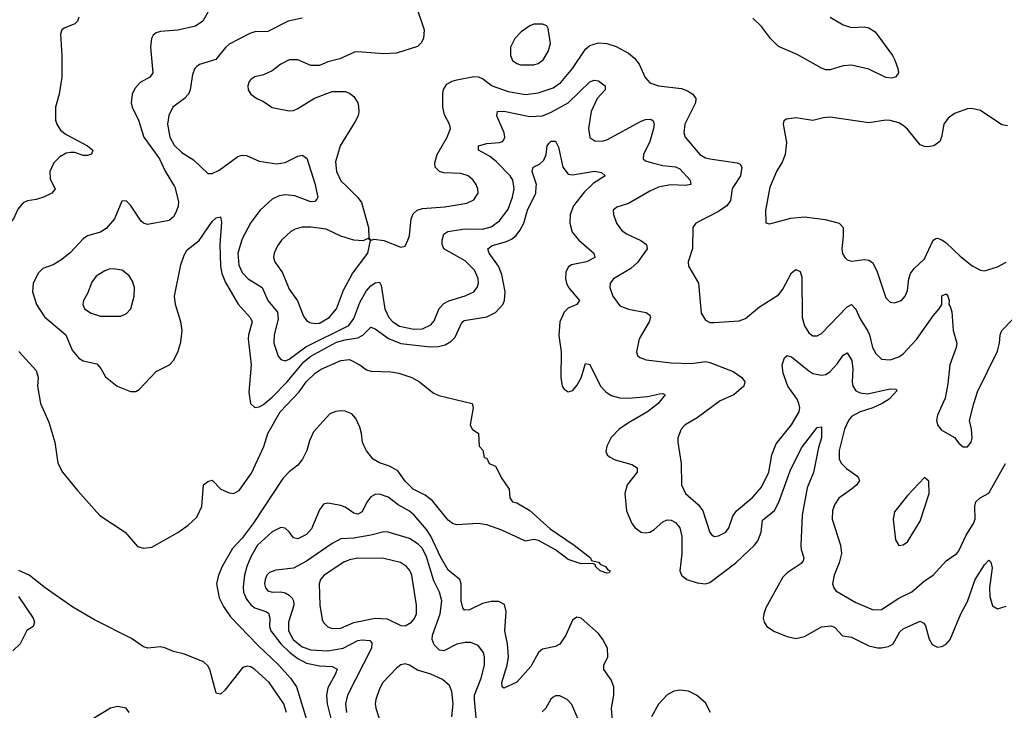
# Model space of a CAD drawing. Header units: inches. Extents: x 1649636 to 1815363, y 506543 to 641975.
# Tile 218 of 256: x 1740494 to 1745082, y 567560 to 570777. Entities that reach past the tile are written whole.
import ezdxf

# ---------------------------------------------------------------- set-up
doc = ezdxf.new("R2010")
doc.units = ezdxf.units.IN
doc.header["$MEASUREMENT"] = 0
doc.layers.add('B7546', color=7, linetype='Continuous')
doc.layers.add('B7547', color=7, linetype='Continuous')

msp = doc.modelspace()

# ---------------------------------------------------------------- linework, layer by layer
at = {"layer": 'B7546', "color": 5}
for points, elevation in [([(1740653.4, 570000), (1740658.5, 569990), (1740655.3, 569984.7), (1740643.2, 569970), (1740610, 569951.6), (1740570, 569939.6), (1740530, 569933.8), (1740510, 569924.2), (1740485.2, 569894.8), (1740465.5, 569850), (1740449.3, 569830.7), (1740290, 569799), (1740238, 569798), (1740170, 569804.2), (1740130, 569799.7), (1740090, 569781.5), (1740061.4, 569758.6), (1740000, 569690.8)], 380), ([(1741214.9, 570000), (1741216.8, 569996.8), (1741233.3, 569930), (1741231.7, 569908.3), (1741221.3, 569878.7), (1741210, 569858.9), (1741190, 569842.3), (1741090, 569823.1), (1741070, 569829.8), (1741059.1, 569839), (1741010, 569913.3), (1740990, 569933), (1740970, 569931.5), (1740934.9, 569850), (1740896, 569804), (1740870, 569788), (1740810, 569769.8), (1740790, 569756.5), (1740730, 569693), (1740690, 569659.8), (1740650, 569636.2), (1740601.1, 569618.9), (1740581.6, 569598.4), (1740556.8, 569550), (1740553.8, 569510), (1740572.1, 569450), (1740610, 569393.4), (1740709.5, 569310), (1740737.6, 569237.6), (1740770, 569200.2), (1740790, 569188.6), (1740853.5, 569173.5), (1740872.2, 569152.2), (1740893.7, 569113.7), (1740948, 569070), (1741010, 569044.9), (1741034.7, 569045.2), (1741050, 569054), (1741130, 569138.7), (1741191.1, 569170), (1741209.8, 569190.2), (1741230, 569228.4), (1741244.4, 569275.6), (1741251.4, 569330), (1741244.7, 569370), (1741219.2, 569450), (1741214.6, 569490), (1741244.7, 569635.3), (1741260.2, 569679.8), (1741274.6, 569705.4), (1741330, 569748.9), (1741390, 569837.6), (1741410, 569854), (1741430, 569859.1), (1741434.4, 569834.4), (1741426, 569730), (1741428.8, 569630), (1741435, 569595), (1741453.4, 569553.4), (1741511.7, 569451.7), (1741567.8, 569390), (1741577.4, 569370), (1741559.4, 569310), (1741558.3, 569290), (1741572.5, 569170), (1741561.9, 569041.9), (1741569.4, 568990), (1741590, 568970.2), (1741610, 568973.6), (1741630, 568985.3), (1741670, 569019.5), (1741740.1, 569090), (1741817.1, 569182.9), (1741849.7, 569210.3), (1741970, 569275.6), (1742010, 569286.8), (1742070, 569295.3), (1742092.2, 569307.8), (1742130, 569344.4), (1742150, 569337.3), (1742212.1, 569292.1), (1742270, 569268.8), (1742407.1, 569252.9), (1742444.8, 569255.2), (1742476.5, 569263.5), (1742502.2, 569277.8), (1742522.1, 569297.9), (1742553.9, 569366.1), (1742564.1, 569375.9), (1742670, 569393.9), (1742710, 569413.9), (1742745.4, 569450), (1742752.9, 569470), (1742755.2, 569510), (1742740.6, 569590), (1742725.2, 569630), (1742680.8, 569690), (1742675.3, 569710), (1742694.7, 569725.3), (1742757.9, 569742.1), (1742785.7, 569754.3), (1742807.5, 569772.5), (1742824.8, 569795.2), (1742842.2, 569830), (1742859.2, 569890), (1742898.3, 569970), (1742900.8, 570000)], 420), ([(1741872.6, 570000), (1741882.4, 569950), (1741878.1, 569941.9), (1741869.2, 569930.8), (1741850, 569928.2), (1741776.3, 569956.3), (1741730, 569961.9), (1741702.7, 569957.3), (1741670, 569941), (1741615, 569890), (1741570, 569832.3), (1741530, 569755.8), (1741510.6, 569690), (1741514.2, 569634.2), (1741530, 569599.8), (1741558.6, 569570), (1741623.2, 569530), (1741649.7, 569469.7), (1741694.6, 569414.6), (1741697.4, 569382.6), (1741679.5, 569310), (1741677.7, 569270), (1741698.5, 569210), (1741710, 569194.9), (1741730, 569188.3), (1741750, 569196.6), (1741827, 569253), (1742026.7, 569353.3), (1742050, 569385.4), (1742079.4, 569460.6), (1742107.6, 569512.4), (1742130, 569537.4), (1742150, 569551), (1742170, 569554), (1742178.7, 569538.7), (1742194.8, 569430), (1742213.2, 569390), (1742231.7, 569370), (1742263.9, 569350), (1742330, 569335.3), (1742370, 569337.1), (1742410, 569355.2), (1742425.4, 569374.6), (1742448.3, 569431.7), (1742470, 569455.3), (1742492.7, 569467.3), (1742570, 569491.5), (1742610.4, 569509.6), (1742625.5, 569530), (1742631.2, 569550), (1742630, 569571.8), (1742613.4, 569610), (1742570, 569653.6), (1742469.9, 569709.9), (1742462.2, 569730), (1742462.5, 569750), (1742470, 569778), (1742488.9, 569791.1), (1742570, 569802.5), (1742650, 569801.6), (1742690, 569812.6), (1742730, 569839.8), (1742770, 569894.3), (1742789.9, 569950), (1742797.8, 569990), (1742796.3, 570000)], 440), ([(1742017.5, 570000), (1742069.5, 569949.5), (1742086.6, 569926.6), (1742119, 569810), (1742120.7, 569760.7), (1742130.9, 569750.9), (1742144.8, 569755.2), (1742190, 569749.1), (1742270, 569718), (1742290, 569722.8), (1742303, 569750), (1742310, 569771.3), (1742317.7, 569850), (1742327.1, 569872.9), (1742346.2, 569890), (1742370, 569898), (1742474.2, 569905.8), (1742576.9, 569923.1), (1742610, 569937.6), (1742629.7, 569970), (1742628.2, 569990), (1742624.3, 570000)], 460), ([(1743151.3, 570000), (1743125.1, 569974.9), (1743074.2, 569910), (1743058.8, 569870), (1743057.3, 569830), (1743068.4, 569788.4), (1743098.9, 569750), (1743169, 569690), (1743173.4, 569670), (1743134.4, 569650), (1743064.8, 569635.2), (1743050, 569624.8), (1743038.6, 569601.4), (1743036.3, 569570), (1743040.9, 569550), (1743050.9, 569530), (1743102, 569470), (1743090.3, 569450), (1743050, 569433.7), (1743030, 569415.3), (1743011, 569370), (1743006.6, 569306.6), (1743016.5, 569230), (1743014.6, 569110), (1743021.7, 569070), (1743030, 569055.5), (1743050, 569043.7), (1743071.3, 569050), (1743090, 569072.7), (1743110.6, 569109.4), (1743130, 569175.5), (1743150, 569170.4), (1743200.5, 569070), (1743224.2, 569044.2), (1743250, 569027.4), (1743290, 569016.4), (1743330, 569013.8), (1743418.4, 569021.6), (1743475.1, 569035.1), (1743490, 569036.5), (1743502, 569030), (1743468.9, 568990), (1743419.1, 568950), (1743330, 568899.9), (1743286.3, 568870), (1743249.4, 568830.6), (1743229, 568790), (1743225.5, 568765.5), (1743230.4, 568750), (1743241.2, 568741.2), (1743267.6, 568727.6), (1743345.9, 568705.9), (1743371.6, 568690), (1743370.2, 568670), (1743324.5, 568610), (1743314, 568570), (1743320.7, 568490), (1743346.7, 568430), (1743361.7, 568410), (1743390, 568390.2), (1743410, 568387.5), (1743430, 568390.2), (1743450, 568402), (1743490, 568437.5), (1743510, 568447.7), (1743530, 568445.5), (1743550, 568434.8), (1743569.7, 568409.7), (1743579.5, 568370), (1743579.4, 568290), (1743569.1, 568210), (1743578.1, 568190), (1743602.9, 568170), (1743650, 568154), (1743690, 568149.5), (1743710, 568155.3), (1743830, 568247.1), (1743917.3, 568330), (1743932.6, 568350), (1743948.2, 568390), (1743954.3, 568445.7), (1744010, 568490.2), (1744030.8, 568530), (1744084.2, 568675.8), (1744136.5, 568783.5), (1744210, 568877.4), (1744230, 568881), (1744230, 568829.6), (1744215.4, 568784.6), (1744192.3, 568667.7), (1744163.3, 568596.7), (1744139.2, 568470), (1744134.1, 568330), (1744135.4, 568310), (1744147.8, 568270), (1744144, 568256), (1744135.2, 568244.8), (1744070, 568200.6), (1744050, 568180.7), (1743970, 568037.7), (1743960.5, 568010), (1743958, 567990), (1743962, 567970), (1743975.6, 567950), (1744010, 567927.1), (1744070, 567903.3), (1744110, 567894.6), (1744150, 567903.7), (1744230, 567948.8), (1744273, 567953), (1744290, 567947.2), (1744327.3, 567907.3), (1744370, 567901), (1744450, 567860.5), (1744490, 567851), (1744510, 567851), (1744542.2, 567857.8), (1744563.4, 567870), (1744594.8, 567925.2), (1744610, 567939.4), (1744690, 567976), (1744706.1, 567966.1), (1744714.2, 567954.2), (1744731.6, 567891.6), (1744746.1, 567866.1), (1744770, 567854.9), (1744790, 567858), (1744811.1, 567868.9), (1744830, 567890.4), (1744879, 568010), (1744910, 568067.6), (1744945.5, 568170), (1744990, 568237.7), (1745010, 568260.3), (1745018.3, 568250), (1745024.3, 568224.3), (1745012.2, 568130), (1745014.2, 568090), (1745026.8, 568046.8), (1745050, 568032.3), (1745090, 568045)], 420), ([(1743484.8, 570000), (1743470, 569997.2), (1743430, 569979.3), (1743330, 569921.1), (1743275.8, 569904.2), (1743259.3, 569890), (1743260.3, 569870), (1743275.3, 569830), (1743297.7, 569797.7), (1743320.6, 569780.6), (1743388.4, 569748.4), (1743414.7, 569730), (1743417.5, 569710), (1743373.1, 569646.9), (1743341, 569619), (1743260.9, 569570), (1743245.5, 569550), (1743242.8, 569530), (1743257.8, 569490), (1743290, 569445.2), (1743330, 569428.3), (1743413.5, 569413.5), (1743430, 569401), (1743433.4, 569390), (1743427.2, 569370), (1743379.5, 569290), (1743368.5, 569230), (1743372.8, 569212.8), (1743383.4, 569203.4), (1743413, 569193), (1743530, 569178.7), (1743624.7, 569175.3), (1743690, 569184.5), (1743710, 569181.2), (1743818.5, 569138.5), (1743859.3, 569110), (1743872.7, 569090), (1743868.2, 569070), (1743822, 569030), (1743757.5, 569002.5), (1743650, 568922.4), (1743594, 568890), (1743576, 568870), (1743560.8, 568830), (1743560.3, 568810), (1743576.2, 568710), (1743576.9, 568610), (1743596.5, 568570), (1743657.2, 568517.2), (1743676.9, 568490), (1743709, 568389), (1743718, 568378), (1743730, 568370.5), (1743750, 568372.4), (1743784.5, 568390), (1743797.4, 568410), (1743815.9, 568464.1), (1743834.2, 568490), (1743910, 568553.8), (1743950, 568599.1), (1743983.9, 568670), (1743999.1, 568750), (1744018.3, 568801.7), (1744090.6, 568890), (1744125.3, 568950), (1744128.1, 568970), (1744124.8, 568990), (1744115.8, 569010), (1744072.2, 569070), (1744050.6, 569130), (1744047.1, 569170), (1744057.2, 569202.8), (1744070, 569213.2), (1744090, 569206.3), (1744170, 569141.4), (1744190, 569129.5), (1744230, 569121.4), (1744250, 569125.1), (1744270, 569138.2), (1744304.8, 569175.2), (1744330, 569214.6), (1744350, 569225.3), (1744371.1, 569190), (1744375.7, 569150), (1744372, 569090), (1744376.2, 569070), (1744390, 569048.1), (1744410, 569038.9), (1744444.8, 569035.2), (1744550, 569057.3), (1744576, 569056), (1744582.4, 569050), (1744545.5, 569010), (1744512.4, 568990), (1744468.7, 568970), (1744410, 568951.4), (1744370, 568928.2), (1744355.3, 568910), (1744337.4, 568870), (1744312.8, 568770), (1744312.3, 568730), (1744323.6, 568710), (1744346.9, 568686.9), (1744399.5, 568650), (1744406.7, 568630), (1744393.7, 568610), (1744370.3, 568590), (1744311.1, 568548.9), (1744290, 568517), (1744280.8, 568490), (1744279.1, 568450), (1744318.2, 568330), (1744322.5, 568290), (1744312.5, 568247.5), (1744288.1, 568190), (1744281.7, 568150), (1744286.7, 568130), (1744296.5, 568116.5), (1744390, 568061.8), (1744470, 568028.1), (1744510, 568030.2), (1744590, 568082.8), (1744650, 568111.3), (1744710, 568163.9), (1744749.8, 568190.2), (1744810, 568255.8), (1744859.6, 568290), (1744870, 568303), (1744903.3, 568376.7), (1744938.5, 568430), (1744945.1, 568450), (1744943.7, 568510), (1744948.5, 568531.5), (1744969.6, 568550), (1745010, 568571.1), (1745086.4, 568710)], 440), ([(1743819.9, 570000), (1743813.5, 569990), (1743805.5, 569934.5), (1743789.2, 569910.8), (1743750, 569883.8), (1743644.9, 569830), (1743630.3, 569809.7), (1743628.1, 569711.9), (1743608.5, 569650), (1743610.4, 569630), (1743656.1, 569550), (1743668.8, 569410), (1743690, 569377.1), (1743710, 569367.4), (1743730, 569366.3), (1743845.4, 569374.6), (1743875.2, 569384.8), (1743940.5, 569439.5), (1744030, 569495.6), (1744050, 569521.7), (1744090, 569598.7), (1744110, 569614), (1744130, 569603.8), (1744138.4, 569578.4), (1744139.7, 569390), (1744150, 569350.6), (1744170, 569319.3), (1744190, 569305.3), (1744210, 569304.6), (1744230, 569314.9), (1744350, 569439.7), (1744370.2, 569450.2), (1744389.5, 569429.5), (1744410, 569383.6), (1744446.3, 569326.3), (1744454, 569310), (1744466.8, 569250), (1744482.3, 569222.3), (1744510, 569196.5), (1744550, 569193.2), (1744590, 569206.7), (1744610, 569220.7), (1744672.7, 569287.3), (1744750, 569397.3), (1744778.7, 569430), (1744789.7, 569450), (1744790, 569491.3), (1744810, 569500.7), (1744818, 569490), (1744824, 569470), (1744822.8, 569450), (1744830, 569441), (1744836.9, 569416.9), (1744843, 569330), (1744860.7, 569270), (1744857.6, 569250), (1744827.3, 569170), (1744818.6, 569081.4), (1744805.3, 569014.8), (1744770, 568935.3), (1744764.9, 568910), (1744771, 568890), (1744787.5, 568867.5), (1744850, 568830.7), (1744870, 568804.9), (1744890, 568788), (1744910, 568788), (1744927, 568810), (1744931.5, 568828.5), (1744929.4, 568870), (1744919.3, 568910), (1744939.1, 568990), (1744956.5, 569043.5), (1745050, 569233), (1745059.8, 569270), (1745061.6, 569310), (1745069.8, 569330), (1745119.7, 569380.3)], 460), ([(1743991.1, 570000), (1743986.9, 569990), (1743968.9, 569888.9), (1743970, 569834), (1743971, 569831), (1743987.1, 569827.1), (1744087.2, 569852.8), (1744150, 569859.1), (1744246.5, 569846.5), (1744312.7, 569830), (1744330.2, 569810), (1744331.2, 569768.8), (1744324.9, 569710), (1744328.1, 569688.1), (1744338, 569670), (1744350, 569658), (1744370, 569652.4), (1744430, 569659.7), (1744450, 569656.9), (1744467, 569647), (1744487.6, 569607.6), (1744530, 569482), (1744550, 569462), (1744570, 569458.9), (1744602, 569470), (1744619.7, 569490), (1744630, 569516), (1744636.2, 569570), (1744644.3, 569595.7), (1744661.1, 569618.9), (1744710, 569662.8), (1744749.8, 569750), (1744762.6, 569757.4), (1744770, 569760.2), (1744790, 569752.3), (1744810, 569738.2), (1744875.4, 569675.4), (1744931.3, 569631.3), (1744970, 569610.2), (1744990, 569606.9), (1745050, 569626), (1745090, 569647.4)], 480), ([(1740490, 569232), (1740570, 569143.8), (1740579.7, 569110), (1740576.9, 569070), (1740591.1, 568990), (1740630, 568903), (1740657, 568810), (1740671.8, 568711.8), (1740693.6, 568670), (1740763.9, 568583.9), (1740867.9, 568467.9), (1740985.3, 568390), (1741043.1, 568323.1), (1741070, 568315.5), (1741110, 568320.4), (1741231.1, 568388.9), (1741278, 568422), (1741319.5, 568460.5), (1741343, 568510), (1741349.6, 568610), (1741370, 568626), (1741390, 568632), (1741430.6, 568590), (1741470, 568572.6), (1741490, 568570.2), (1741516, 568584), (1741574.5, 568665.5), (1741631.5, 568788.5), (1741649.4, 568850), (1741708.2, 568950), (1741796.7, 569043.3), (1741830, 569091.2), (1741870, 569130.9), (1741898.4, 569150), (1741990, 569190.1), (1742030, 569194.1), (1742078.4, 569170), (1742110, 569146.2), (1742130, 569139.3), (1742223.2, 569136.8), (1742260.5, 569130), (1742321.6, 569110), (1742357.1, 569090), (1742419.9, 569039.9), (1742446.6, 569026.6), (1742602, 568990), (1742606.8, 568970), (1742592, 568890), (1742602, 568870), (1742632, 568850), (1742634, 568790), (1742651.6, 568771.6), (1742658, 568738), (1742670, 568734), (1742682, 568710), (1742710, 568698), (1742740.7, 568640.7), (1742774.9, 568590), (1742778, 568550), (1742790, 568532), (1742810, 568527.3), (1742870, 568490.5), (1742965.1, 568405.1), (1743077.4, 568330), (1743153.4, 568270), (1743158.8, 568258.8), (1743190, 568250.3), (1743199.8, 568239.8), (1743222.8, 568230), (1743234.2, 568214.2), (1743244.7, 568210), (1743239.8, 568200.2), (1743230, 568199), (1743199, 568210), (1743177.2, 568230), (1743177.2, 568237.2), (1743164, 568244), (1743110, 568242), (1743050, 568262.3), (1742990, 568308.5), (1742911, 568351), (1742890, 568355.1), (1742850, 568348.3), (1742740, 568400), (1742670, 568424.2), (1742630, 568429.7), (1742530, 568424.4), (1742510, 568429.8), (1742490, 568446.3), (1742416.6, 568536.6), (1742382.7, 568562.7), (1742327.2, 568590), (1742290, 568628.2), (1742255, 568675), (1742216.8, 568696.8), (1742170, 568712.5), (1742141.1, 568730), (1742110, 568768.5), (1742098.5, 568790), (1742090.4, 568810), (1742087, 568850), (1742078.6, 568878.6), (1742059.6, 568919.6), (1742041.4, 568941.4), (1742010, 568953.2), (1741990, 568954.6), (1741967.3, 568952.7), (1741939.4, 568940.6), (1741862.2, 568857.8), (1741844.2, 568815.8), (1741832.3, 568770), (1741811.4, 568730), (1741790, 568702.9), (1741748.7, 568671.3), (1741719.8, 568640.2), (1741582.4, 568430), (1741530, 568361.6), (1741485.7, 568314.3), (1741436.9, 568230), (1741420.4, 568190), (1741411.5, 568150), (1741423.5, 568083.5), (1741443.1, 568043.1), (1741476, 567996), (1741603.1, 567863.1), (1741700.7, 567770), (1741755.8, 567710), (1741784.3, 567670), (1741830, 567517.1)], 380), ([(1743256.8, 567490), (1743252, 567570), (1743262.7, 567630), (1743262.4, 567670), (1743250, 567701.7), (1743215, 567750), (1743215.7, 567770), (1743234.3, 567810), (1743231.9, 567850), (1743211.2, 567890), (1743190, 567918.2), (1743110, 567988.7), (1743090, 567994.5), (1743070, 567979.6), (1743038, 567910), (1743010, 567869), (1742990, 567857), (1742930, 567844.2), (1742911.3, 567830), (1742876.1, 567763.9), (1742810, 567690.8), (1742750, 567662.6), (1742741.3, 567670), (1742740.7, 567690), (1742764.7, 567770), (1742771.3, 567810), (1742767.1, 567870), (1742753.9, 567930), (1742761, 568021), (1742752.5, 568052.5), (1742726.8, 568066.8), (1742690, 568066.8), (1742650, 568057), (1742590, 568027.5), (1742566, 568026), (1742557.8, 568037.8), (1742550.4, 568070.4), (1742550.9, 568150), (1742545.2, 568170), (1742490, 568212.7), (1742454.8, 568274.8), (1742410, 568371.4), (1742390, 568401.7), (1742331.8, 568470), (1742310, 568488.4), (1742257.8, 568517.8), (1742210, 568553.1), (1742170, 568566.6), (1742150, 568565.4), (1742130, 568554.5), (1742110.8, 568530), (1742090, 568484.4), (1742070, 568474.5), (1742050, 568478.7), (1742010, 568506.8), (1741990, 568514.5), (1741930, 568525.4), (1741910, 568520.5), (1741890, 568494.5), (1741854.1, 568405.9), (1741830, 568379.9), (1741790, 568358.7), (1741770, 568363.5), (1741750, 568391.6), (1741730, 568409.1), (1741710, 568411.4), (1741670, 568392.3), (1741602.4, 568330), (1741570, 568274.9), (1741552, 568230), (1741541.9, 568190), (1741534.8, 568134.8), (1741536.6, 568110), (1741550, 568077.8), (1741571.9, 568050), (1741590, 568037.7), (1741641.1, 568021.1), (1741653.2, 568013.2), (1741659, 567990), (1741657.7, 567950), (1741664.5, 567930), (1741711.3, 567870), (1741752.3, 567830), (1741790, 567801.3), (1741830, 567779.8), (1741890, 567767.3), (1741950, 567764.8), (1741972.3, 567752.3), (1741965.7, 567730), (1741930, 567665.4), (1741923.4, 567630), (1741926.5, 567590), (1741950.6, 567490.6)], 420), ([(1742621.5, 567510), (1742612.3, 567610), (1742613.3, 567630), (1742644.6, 567710), (1742659.3, 567770), (1742660.2, 567810), (1742654.5, 567830), (1742630, 567862.3), (1742595.7, 567875.7), (1742570, 567876.5), (1742530, 567868.2), (1742470, 567837.3), (1742450, 567839.9), (1742424.8, 567864.8), (1742416, 567890), (1742417.6, 567910), (1742453.7, 568010), (1742460.2, 568070), (1742449.3, 568110), (1742423.9, 568163.9), (1742390, 568275.1), (1742370, 568313.3), (1742350, 568333.5), (1742310, 568359.9), (1742210, 568390.7), (1742190, 568391.5), (1742130, 568375.4), (1742050, 568362.6), (1741990, 568358.3), (1741950, 568336.8), (1741830, 568254.9), (1741770, 568221.9), (1741687.5, 568212.5), (1741658, 568202), (1741645.2, 568190), (1741636.9, 568170), (1741634.7, 568150), (1741639.2, 568130), (1741650, 568117.3), (1741670, 568111), (1741710, 568112.3), (1741730, 568107.9), (1741750, 568096.8), (1741762.8, 568082.8), (1741769.5, 568070), (1741771.1, 568050), (1741745.6, 567970), (1741746, 567930), (1741767.9, 567890), (1741810, 567855.1), (1741850, 567841.1), (1741930, 567837.6), (1742001, 567850), (1742070, 567885.1), (1742088.8, 567888.8), (1742125.1, 567885.1), (1742134.9, 567874.9), (1742133, 567850), (1742021, 567630), (1742011.6, 567590), (1742016.3, 567550)], 440), ([(1741737, 567550), (1741724.3, 567590), (1741656.8, 567690), (1741590, 567749.9), (1741570, 567762.3), (1741554, 567766), (1741538.3, 567761.7), (1741530, 567756.4), (1741450, 567653.5), (1741430, 567635.6), (1741410, 567639.3), (1741379.7, 567750), (1741370, 567767.3), (1741350, 567786), (1741261.8, 567821.8), (1741210, 567834), (1741170, 567851.1), (1741150, 567855.1), (1741090.9, 567849.1), (1741070, 567855.9), (1741015.3, 567895.3), (1740841.8, 567981.8), (1740741.4, 568041.4), (1740613.2, 568130), (1740538.6, 568190), (1740490, 568212.1)], 380), ([(1740488.6, 568090), (1740556.8, 567990), (1740563, 567970), (1740556.9, 567950), (1740527.6, 567932.4), (1740496.7, 567870), (1740462.5, 567837.5)], 380), ([(1742507.1, 567530), (1742513.6, 567590), (1742507.6, 567647.6), (1742495.8, 567675.8), (1742463.1, 567703.1), (1742410, 567728.2), (1742346.7, 567746.7), (1742310, 567771.2), (1742290, 567777.4), (1742270, 567771.3), (1742250, 567755.8), (1742185.4, 567690), (1742170, 567660.7), (1742153, 567610), (1742150.2, 567590), (1742153.8, 567570), (1742190, 567454)], 460), ([(1743712.9, 567550), (1743690, 567594.2), (1743646.6, 567630), (1743610, 567649.9), (1743570, 567654.2), (1743541.6, 567650), (1743510, 567632.8), (1743470, 567588.8), (1743437.5, 567530)], 420), ([(1743114.8, 567474.8), (1743066.8, 567586.8), (1743044.5, 567610), (1743010, 567628), (1742990, 567627.6), (1742978.9, 567621.1), (1742968.1, 567611.9), (1742944.6, 567570), (1742927.7, 567552.3)], 440), ([(1741003.5, 567550), (1740990, 567569.6), (1740950, 567577.6), (1740917.3, 567570), (1740830, 567517.3)], 420)]:
    msp.add_lwpolyline(points, dxfattribs=dict(at, elevation=elevation))
for points, elevation in [([(1741810, 569811.5), (1741778, 569802), (1741757, 569790), (1741713.1, 569750), (1741695.6, 569724.4), (1741679.6, 569690), (1741676.9, 569670), (1741682.3, 569650), (1741718.1, 569598.1), (1741750, 569522.4), (1741787.9, 569467.9), (1741816.2, 569396.2), (1741830, 569376.5), (1741846.2, 569366.2), (1741870, 569361.7), (1741890, 569364.4), (1741936, 569390), (1741970.4, 569430), (1742002.9, 569517.1), (1742044.2, 569595.8), (1742116.4, 569690), (1742128.4, 569748.4), (1742118, 569758), (1742092.5, 569747.5), (1742050.3, 569749.7), (1741990, 569768.8), (1741921.7, 569801.7), (1741850, 569811.4)], 460), ([(1740930, 569617.4), (1740910, 569615.4), (1740890, 569606.9), (1740850, 569583), (1740830, 569555.1), (1740810, 569501.2), (1740790.5, 569470), (1740788, 569450), (1740796.3, 569430), (1740826.8, 569410), (1740870, 569396.9), (1740963.9, 569396.1), (1740990, 569407.7), (1741011.8, 569430), (1741026.6, 569490), (1741028.2, 569530), (1741019.2, 569559.2), (1741004.4, 569584.4), (1740971.1, 569611.1)], 440), ([(1744710, 568644), (1744630, 568561.6), (1744570, 568485.2), (1744563.6, 568450), (1744573.8, 568353.8), (1744590, 568327.7), (1744610, 568330.4), (1744630, 568344.9), (1744690, 568441.6), (1744730.9, 568570), (1744730, 568628)], 460), ([(1742070, 568268.7), (1742030, 568261.3), (1742003.6, 568250), (1741913.2, 568190), (1741895.6, 568170), (1741888.5, 568150), (1741892.5, 568050), (1741902.5, 567982.5), (1741908.6, 567968.6), (1741930, 567949.3), (1741950, 567941.4), (1741990, 567943.5), (1742050, 567969.6), (1742150.1, 567990.1), (1742206, 567986), (1742270, 567955.9), (1742290, 567954.4), (1742319.1, 567970), (1742332.8, 567987.2), (1742342, 568010), (1742343.4, 568050), (1742320.2, 568190), (1742311.2, 568211.2), (1742295.9, 568230), (1742268.3, 568248.3), (1742190, 568268)], 460)]:
    msp.add_lwpolyline(points, close=True, dxfattribs=dict(at, elevation=elevation))
at = {"layer": 'B7547', "color": 5}
for points, elevation in [([(1741375.9, 570824.1), (1741346.9, 570770), (1741313, 570747), (1741230, 570727.9), (1741150, 570722.8), (1741130, 570716.9), (1741115.3, 570704.7), (1741108.1, 570690), (1741102.5, 570650), (1741114.5, 570530), (1741099.5, 570510), (1741055.6, 570484.4), (1741030, 570457.4), (1741017.1, 570430), (1741013.4, 570390), (1741018.5, 570370), (1741047.5, 570310), (1741071.8, 570230), (1741145.9, 570130), (1741171.4, 570071.5), (1741214.9, 570000)], 420), ([(1742338.7, 570850), (1742378.6, 570730), (1742375.5, 570690), (1742364.9, 570670), (1742346.9, 570653.1), (1742250, 570620.8), (1742190, 570618), (1742070, 570628.2), (1742054.4, 570625.6), (1741985.5, 570594.5), (1741930, 570580.5), (1741890, 570564.4), (1741850, 570563.5), (1741790, 570591.1), (1741750, 570590.8), (1741710, 570569.7), (1741670, 570539.1), (1741630, 570520.5), (1741589.1, 570510.9), (1741570, 570499.5), (1741562.4, 570490), (1741557.1, 570470), (1741559.1, 570450), (1741570.4, 570430.4), (1741598.8, 570410), (1741630, 570395.8), (1741670, 570368.7), (1741750, 570353), (1741770, 570354.9), (1741790, 570363.1), (1741867.6, 570412.4), (1741950, 570443.1), (1742010, 570442.6), (1742030, 570435.3), (1742050, 570419.5), (1742068.9, 570390), (1742073.1, 570373.1), (1742074.7, 570350), (1742070.2, 570330), (1742057.5, 570302.5), (1741987.3, 570190), (1741965, 570115), (1741969.3, 570070), (1741990, 570026.7), (1742017.5, 570000)], 460), ([(1740768.9, 570790), (1740763.1, 570770), (1740750, 570758.9), (1740701.4, 570738.6), (1740690.2, 570729.8), (1740683.2, 570710), (1740690.2, 570610), (1740690.2, 570510), (1740677.8, 570430), (1740660.2, 570370), (1740660.9, 570310), (1740666.4, 570290), (1740683.5, 570263.5), (1740710, 570243), (1740810.3, 570190), (1740834, 570170), (1740828.5, 570151.5), (1740810, 570144.8), (1740790, 570145), (1740750, 570158), (1740730, 570159), (1740710, 570155), (1740680.9, 570139.1), (1740652.9, 570110), (1740634.3, 570070), (1740635.6, 570035.6), (1740653.4, 570000)], 380), ([(1741810, 570785), (1741744.2, 570770), (1741650, 570722.2), (1741590, 570720.2), (1741566.8, 570713.2), (1741470, 570663.9), (1741452.2, 570647.8), (1741408, 570592), (1741331.5, 570568.5), (1741319.9, 570560.1), (1741310, 570549.4), (1741298.2, 570521.8), (1741288.1, 570450), (1741280.9, 570430), (1741262, 570410), (1741208, 570370), (1741188.7, 570331.3), (1741182.3, 570290), (1741192.8, 570230), (1741212.9, 570192.8), (1741250, 570158.3), (1741304.2, 570124.2), (1741370, 570060.3), (1741390, 570061.5), (1741423, 570077), (1741510, 570139.5), (1741530, 570147), (1741550, 570144.2), (1741610, 570118.4), (1741690, 570106.3), (1741730, 570111.6), (1741790, 570141.4), (1741810, 570146), (1741831.8, 570131.8), (1741870.6, 570010), (1741872.6, 570000)], 440), ([(1744270, 570788.6), (1744330, 570752.8), (1744370, 570741.4), (1744430, 570743.6), (1744450, 570740.2), (1744480.2, 570720.2), (1744561.1, 570610), (1744570.8, 570589.2), (1744585.5, 570550), (1744588, 570530), (1744574.8, 570510), (1744555.4, 570504.6), (1744530, 570507.8), (1744450, 570546.6), (1744370, 570565.3), (1744330, 570563.1), (1744270, 570543.5), (1744250, 570544.4), (1744230, 570552.4), (1744115.9, 570615.9), (1744030, 570652.8), (1743991.6, 570690), (1743950, 570745.3), (1743910, 570784.2)], 460), ([(1742624.3, 570000), (1742620.5, 570010), (1742606.3, 570030), (1742582.9, 570050), (1742550, 570060.8), (1742470, 570063.8), (1742449.7, 570070), (1742429.8, 570090), (1742427.7, 570110), (1742438.3, 570150), (1742485.8, 570230), (1742500.4, 570270), (1742496.4, 570290), (1742473.7, 570333.7), (1742465, 570370), (1742464.6, 570435.4), (1742467.9, 570452.1), (1742483.4, 570476.6), (1742508.5, 570491.5), (1742530, 570497.2), (1742610, 570513), (1742630, 570511.7), (1742650, 570502.9), (1742694.6, 570470), (1742770, 570442.3), (1742850, 570429.6), (1742910, 570437.1), (1742979.4, 570460.6), (1743015.9, 570484.1), (1743070.3, 570549.7), (1743130, 570640.2), (1743150, 570658), (1743190.2, 570670.2), (1743230, 570666.5), (1743273.1, 570653.1), (1743330, 570622.2), (1743358.6, 570598.6), (1743380.6, 570570), (1743408, 570508), (1743430, 570483.2), (1743469.5, 570469.5), (1743576.8, 570456.8), (1743606, 570446), (1743630.3, 570430), (1743644.6, 570410), (1743643.2, 570390), (1743593.6, 570290), (1743587.6, 570250), (1743594.9, 570230), (1743663.6, 570150), (1743690, 570134), (1743708.9, 570128.9), (1743837.3, 570110), (1743850, 570104.2), (1743859.2, 570090), (1743851.6, 570050), (1743819.9, 570000)], 460), ([(1742796.3, 570000), (1742791.7, 570030), (1742778.8, 570050), (1742715.5, 570115.5), (1742682.2, 570142.2), (1742631.5, 570170), (1742631.6, 570190), (1742670, 570200.1), (1742730, 570205), (1742743.6, 570210), (1742750, 570218), (1742754.2, 570230), (1742751.2, 570250), (1742717.7, 570330), (1742719.5, 570350), (1742749.2, 570350.8), (1742870, 570326.4), (1742930, 570329.6), (1742970, 570346.2), (1743049.6, 570390.4), (1743150, 570488.4), (1743170, 570496.3), (1743190, 570493), (1743221.1, 570470), (1743221.1, 570450), (1743183.8, 570410), (1743156.8, 570350), (1743144.8, 570270), (1743150, 570228.5), (1743173.4, 570213.4), (1743210, 570212.1), (1743230, 570217.5), (1743390, 570304.2), (1743410, 570312.8), (1743434.4, 570314.4), (1743446, 570306), (1743450, 570291.3), (1743446.5, 570270), (1743430, 570209.6), (1743401.1, 570150), (1743399.1, 570130), (1743410, 570120.7), (1743440.5, 570110), (1743490, 570098.5), (1743550, 570091.9), (1743570, 570082), (1743617.2, 570030), (1743621.6, 570010), (1743595.6, 570004.4), (1743528.2, 570008.2), (1743484.8, 570000)], 440), ([(1745097.1, 570282.9), (1745070, 570287.8), (1744970, 570354.3), (1744930, 570364), (1744910, 570362.6), (1744850, 570339.7), (1744820.6, 570319.4), (1744800.3, 570290), (1744789, 570230), (1744781.1, 570210), (1744753.4, 570190), (1744725.3, 570185.3), (1744710, 570186), (1744690, 570195.1), (1744630, 570267.8), (1744610, 570284.7), (1744590, 570296.4), (1744550, 570308.3), (1744530, 570309.7), (1744450, 570296.3), (1744270, 570323.5), (1744239.5, 570320.5), (1744190, 570307.3), (1744110, 570319.6), (1744066, 570314), (1744054.4, 570305.6), (1744050.7, 570290), (1744066, 570206), (1744060.8, 570150), (1744046.7, 570113.3), (1744020.3, 570070), (1743991.1, 570000)], 480), ([(1742900.8, 570000), (1742901.7, 570010), (1742881.5, 570070), (1742886.3, 570090), (1742915.7, 570104.3), (1742936.2, 570123.8), (1742946.8, 570150), (1742950.8, 570189.2), (1742958.6, 570201.4), (1742970, 570211.3), (1742990, 570212), (1743003.7, 570183.7), (1743024.5, 570090), (1743050, 570058), (1743070, 570055), (1743171.3, 570071.3), (1743204.9, 570064.9), (1743221.6, 570050), (1743166, 570014), (1743151.3, 570000)], 420)]:
    msp.add_lwpolyline(points, dxfattribs=dict(at, elevation=elevation))
at = {"layer": 'B7547', "color": 5, "elevation": 480}
msp.add_lwpolyline([(1742890, 570756.9), (1742870, 570749.6), (1742830, 570721.6), (1742801.6, 570690), (1742780.3, 570650), (1742780.9, 570610), (1742790, 570587.4), (1742810, 570572.9), (1742827.9, 570567.9), (1742890, 570567.2), (1742910, 570573.1), (1742932.6, 570590), (1742956.4, 570630), (1742967.3, 570667.3), (1742956.9, 570736.9), (1742949.5, 570749.5), (1742930, 570756.2)], close=True, dxfattribs=at)

doc.saveas('drawing.dxf')
